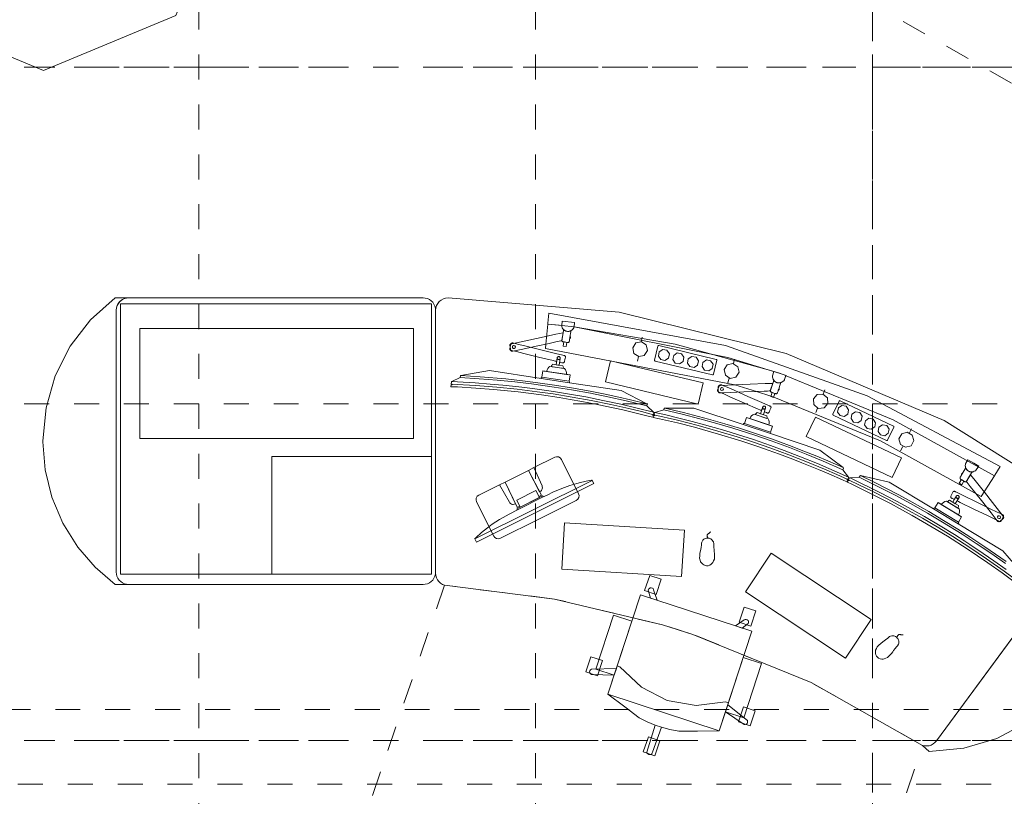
# Model space of a CAD drawing. Header units: metres. Extents: x -45.2 to 14.3, y -31.8 to 10.2.
# Tile 15 of 141: x -37.2 to -33.2, y -16.4 to -13.3. Entities that reach past the tile are written whole.
import ezdxf

# ---------------------------------------------------------------- set-up
doc = ezdxf.new("R2010")
doc.units = ezdxf.units.M
doc.header["$LTSCALE"] = 0.05
for name, pattern in [('Achsen 01', [5.291531, 3.175, -1.058062, 0.352704, -0.705764]), ('gestrichelt - 01', [2, 1, -1]), ('ISO-07 Punktiert', [0.889, 0.127, -0.762]), ('Raster 01', [2, 1, -1]), ('VW-01 Strichlinie kurz', [2, 1, -1])]:
    doc.linetypes.add(name, pattern=pattern)
doc.layers.add('013_Beton und Stahlbetonarbeiten-000 Unterzüge', color=7, linetype='ISO-07 Punktiert', lineweight=13)
for name, color, linetype, lineweight, true_color in [('ACTES-Einrichtung Aufsicht.', 7, 'Continuous', 9, 0xa6a6a6), ('AV1-Achsen', 1, 'Achsen 01', 18, 0xff0000), ('AV1-Bewegungsfläche', 7, 'gestrichelt - 01', 9, 0xd9d9d9), ('AV1-Raster', 7, 'Raster 01', 9, 0xa6a6a6)]:
    doc.layers.add(name, color=color, linetype=linetype, lineweight=lineweight, true_color=true_color)

msp = doc.modelspace()

# ---------------------------------------------------------------- linework, layer by layer
at = {"layer": '013_Beton und Stahlbetonarbeiten-000 Unterzüge', "linetype": 'VW-01 Strichlinie kurz'}
msp.add_lwpolyline([(-39.025, -16.375), (-39.025, -16.075), (-23.075, -16.075), (-23.075, -16.375)], close=True, dxfattribs=at)
at = {"layer": 'ACTES-Einrichtung Aufsicht.'}
for p, q in [((-34.6771, -14.601), (-34.6737, -14.5831)), ((-35.0606, -14.6278), (-35.0604, -14.6258)), ((-34.6883, -14.6604), (-34.6919, -14.6794)), ((-34.3076, -14.6888), (-34.3026, -14.6713)), ((-35.066, -14.7184), (-34.9671, -14.7334)), ((-34.9646, -14.7652), (-35.0783, -14.7479)), ((-34.3244, -14.7469), (-34.3297, -14.7655)), ((-33.9481, -14.811), (-33.9414, -14.7941)), ((-33.9702, -14.8672), (-33.9773, -14.8853)), ((-34.2507, -14.906), (-34.1559, -14.9376)), ((-34.1588, -14.9693), (-34.2679, -14.9329)), ((-33.6016, -14.9665), (-33.5934, -14.9503)), ((-33.6289, -15.0204), (-33.6377, -15.0377)), ((-35.0698, -15.2233), (-35.1729, -15.2748)), ((-35.0666, -15.2217), (-35.0693, -15.223)), ((-33.3973, -15.3003), (-33.4828, -15.2486)), ((-33.5051, -15.2713), (-33.4067, -15.3308)), ((-33.4938, -16.2011), (-32.869, -15.3525))]:
    msp.add_line(p, q, dxfattribs=at)
for points in [[(-36.3219, -12.7633), (-36.5415, -13.2936), (-37.0719, -13.5133), (-37.6022, -13.2936), (-37.8219, -12.7633), (-37.6022, -12.233), (-37.0719, -12.0133), (-36.5415, -12.233)], [(-36.7309, -15.5742), (-36.7857, -15.5742), (-36.7857, -15.5742), (-36.8658, -15.5051), (-36.9348, -15.425), (-36.9348, -15.425), (-36.9947, -15.3289), (-37.0387, -15.2246), (-37.0657, -15.1146), (-37.075, -15.0017), (-37.075, -14.9977), (-37.075, -14.9977), (-37.0623, -14.8654), (-37.0253, -14.7378), (-36.9653, -14.6191), (-36.8844, -14.5137), (-36.7854, -14.425), (-36.7309, -14.425), (-36.7309, -14.425), (-36.7407, -14.426), (-36.7501, -14.4288), (-36.7587, -14.4334), (-36.7663, -14.4396), (-36.7725, -14.4472), (-36.7771, -14.4559), (-36.78, -14.4652), (-36.7809, -14.475), (-36.7809, -15.5242), (-36.7809, -15.5242), (-36.7802, -15.5328), (-36.7779, -15.5413), (-36.7742, -15.5492), (-36.7693, -15.5563), (-36.7631, -15.5625), (-36.7559, -15.5675), (-36.748, -15.5711), (-36.7396, -15.5734)], [(-35.5009, -14.475), (-35.5017, -14.4663), (-35.504, -14.4579), (-35.5076, -14.45), (-35.5126, -14.4429), (-35.5188, -14.4367), (-35.5259, -14.4317), (-35.5338, -14.428), (-35.5423, -14.4258), (-35.5509, -14.425), (-36.7309, -14.425), (-36.7309, -14.425), (-36.7396, -14.4258), (-36.748, -14.428), (-36.7559, -14.4317), (-36.7631, -14.4367), (-36.7693, -14.4429), (-36.7742, -14.45), (-36.7779, -14.4579), (-36.7802, -14.4663), (-36.7809, -14.475), (-36.7809, -15.5242), (-36.7809, -15.5242), (-36.7802, -15.5328), (-36.7779, -15.5413), (-36.7742, -15.5492), (-36.7693, -15.5563), (-36.7631, -15.5625), (-36.7559, -15.5675), (-36.748, -15.5711), (-36.7396, -15.5734), (-36.7309, -15.5742), (-35.5509, -15.5742), (-35.5509, -15.5742), (-35.5423, -15.5734), (-35.5338, -15.5711), (-35.5259, -15.5675), (-35.5188, -15.5625), (-35.5126, -15.5563), (-35.5076, -15.5492), (-35.504, -15.5413), (-35.5017, -15.5328), (-35.5009, -15.5242)], [(-36.7639, -14.449), (-35.5179, -14.449), (-35.5179, -15.5323), (-36.7639, -15.5323)], [(-34.9958, -14.5357), (-35.0054, -14.5347), (-35.0054, -14.5347), (-35.0516, -14.5302), (-35.0507, -14.5266), (-35.047, -14.4867), (-35.047, -14.4867), (-34.3397, -14.6154), (-34.3397, -14.6154), (-33.7713, -14.8176), (-33.2388, -15.1013), (-33.2603, -15.1354), (-33.2617, -15.1385), (-33.2617, -15.1385), (-33.6672, -14.9138), (-34.0958, -14.737), (-34.0962, -14.7364), (-34.1206, -14.7284), (-34.1206, -14.7284), (-34.3296, -14.6636), (-34.3296, -14.6636), (-34.9459, -14.5413), (-34.9459, -14.5413), (-34.9958, -14.5356)], [(-34.9939, -14.5188), (-34.944, -14.5244), (-34.9459, -14.5413), (-34.9958, -14.5357)], [(-36.6864, -14.5482), (-35.5897, -14.5482), (-35.5897, -14.9892), (-36.6864, -14.9892)], [(-34.0962, -14.7364), (-34.0958, -14.737), (-34.0958, -14.737), (-33.6672, -14.9138), (-33.2617, -15.1385), (-33.314, -15.2214), (-33.314, -15.2214), (-33.7184, -14.998), (-34.1461, -14.8233), (-34.1571, -14.8195), (-34.2144, -14.8004), (-34.3012, -14.7738), (-34.3012, -14.7738), (-35.0606, -14.6278), (-35.059, -14.6104), (-35.059, -14.6104), (-35.0514, -14.5302), (-34.9958, -14.5357), (-34.946, -14.5414), (-34.946, -14.5414), (-34.9459, -14.5413), (-34.9459, -14.5413), (-34.5408, -14.6105), (-34.1447, -14.7203), (-34.1206, -14.7284)], [(-34.9958, -14.5357), (-34.995, -14.5403), (-34.9934, -14.5448), (-34.9911, -14.5488), (-34.988, -14.5524), (-34.9843, -14.5553), (-34.9801, -14.5575), (-34.9756, -14.5589), (-34.9709, -14.5594), (-34.9662, -14.5591), (-34.9616, -14.5579), (-34.9573, -14.5559), (-34.9535, -14.5531), (-34.9503, -14.5497), (-34.9477, -14.5457), (-34.9459, -14.5413), (-34.9459, -14.5413)], [(-34.9891, -14.5569), (-34.9885, -14.553), (-34.9883, -14.5521), (-34.9883, -14.5521), (-34.9882, -14.5522), (-34.988, -14.5523), (-34.9877, -14.5527), (-34.9861, -14.554), (-34.9845, -14.5552), (-34.9827, -14.5563), (-34.9808, -14.5572), (-34.9788, -14.558), (-34.9768, -14.5586), (-34.9747, -14.5591), (-34.9725, -14.5594), (-34.9704, -14.5595), (-34.9682, -14.5594), (-34.9661, -14.5591), (-34.9641, -14.5587), (-34.9621, -14.5581), (-34.9602, -14.5573), (-34.9593, -14.5569), (-34.9589, -14.5567), (-34.9588, -14.5567), (-34.9587, -14.5567), (-34.9587, -14.5569), (-34.9593, -14.5608), (-34.9605, -14.5685), (-34.9628, -14.584), (-34.964, -14.5917), (-34.9646, -14.5956), (-34.9649, -14.5976), (-34.965, -14.5985), (-34.9651, -14.599), (-34.9652, -14.5996), (-34.9656, -14.6005), (-34.966, -14.6014), (-34.9666, -14.6021), (-34.9669, -14.6024), (-34.9672, -14.6026), (-34.9675, -14.6029), (-34.9683, -14.6034), (-34.969, -14.6037), (-34.9697, -14.6039), (-34.9713, -14.6041), (-34.9728, -14.6039), (-34.9789, -14.603), (-34.985, -14.602), (-34.9881, -14.6016), (-34.9896, -14.6013), (-34.9911, -14.6009), (-34.9924, -14.6002), (-34.993, -14.5997), (-34.9934, -14.5993), (-34.9939, -14.5986), (-34.9942, -14.5981), (-34.9945, -14.5973), (-34.9948, -14.5963), (-34.9948, -14.5953), (-34.9948, -14.5949), (-34.9948, -14.5946), (-34.9947, -14.5937), (-34.9944, -14.5917), (-34.9938, -14.5879)], [(-34.9948, -14.5947), (-34.9948, -14.5962), (-34.9948, -14.5966), (-34.9952, -14.5967), (-34.996, -14.5969), (-34.9993, -14.5976), (-35.006, -14.599), (-35.0192, -14.6018), (-35.0457, -14.6075), (-35.0986, -14.6189), (-35.1516, -14.6302), (-35.1781, -14.6359), (-35.1913, -14.6387), (-35.1931, -14.6391), (-35.1948, -14.639), (-35.1964, -14.6385), (-35.1976, -14.6376), (-35.1992, -14.6355), (-35.2004, -14.6303), (-35.2026, -14.6199), (-35.2032, -14.6173), (-35.2034, -14.6146), (-35.203, -14.6134), (-35.2026, -14.6125), (-35.2019, -14.6115), (-35.2007, -14.6105), (-35.1992, -14.6098), (-35.1955, -14.6089), (-35.0782, -14.5838), (-35.0195, -14.5712), (-34.9903, -14.5651)], [(-34.961, -14.5832), (-34.9615, -14.5807), (-34.9618, -14.5794), (-34.9619, -14.5788), (-34.9619, -14.5785), (-34.962, -14.5783), (-34.962, -14.5785), (-34.9628, -14.5836), (-34.9636, -14.5887), (-34.9637, -14.5893), (-34.9637, -14.5895), (-34.9637, -14.5896), (-34.9637, -14.5896), (-34.9637, -14.5896), (-34.9636, -14.5896), (-34.9634, -14.5894), (-34.9629, -14.589), (-34.9625, -14.5886), (-34.9623, -14.5883), (-34.9621, -14.5882), (-34.962, -14.588), (-34.9617, -14.5876), (-34.9615, -14.5873), (-34.9614, -14.587), (-34.9612, -14.5866), (-34.9611, -14.5862), (-34.961, -14.5857), (-34.9609, -14.5852), (-34.9608, -14.5847), (-34.9608, -14.5842), (-34.9609, -14.5837)], [(-35.2021, -14.6223), (-35.1992, -14.6107), (-35.1981, -14.608), (-35.1971, -14.6071), (-35.1964, -14.6066), (-35.1945, -14.6059), (-35.1926, -14.6058), (-35.1915, -14.606), (-35.1897, -14.6065), (-35.1824, -14.6083), (-35.1677, -14.6119), (-35.1383, -14.6191), (-35.0795, -14.6335), (-35.0208, -14.6479), (-34.9914, -14.6551), (-34.9877, -14.656), (-34.9859, -14.6565), (-34.985, -14.6567), (-34.9835, -14.6573), (-34.9821, -14.6585), (-34.9814, -14.6594), (-34.981, -14.6602), (-34.9806, -14.6615), (-34.9808, -14.6645), (-34.9815, -14.6674), (-34.9829, -14.6732), (-34.9844, -14.679), (-34.9851, -14.6819), (-34.9867, -14.6844), (-34.9882, -14.6854), (-34.989, -14.6857), (-34.9909, -14.686), (-34.9923, -14.6858), (-34.9932, -14.6856), (-34.995, -14.6851), (-34.9987, -14.6842), (-35.0024, -14.6833), (-35.0039, -14.6827), (-35.0037, -14.6808), (-35.0016, -14.6658), (-35.0022, -14.6639), (-35.0034, -14.6623), (-35.005, -14.6612), (-35.0069, -14.6606), (-35.0089, -14.6608), (-35.0107, -14.6615), (-35.0122, -14.6628), (-35.0132, -14.6645), (-35.0156, -14.6794), (-35.0157, -14.6799), (-35.016, -14.68), (-35.0169, -14.6798), (-35.0188, -14.6793), (-35.0224, -14.6784), (-35.0298, -14.6766), (-35.0885, -14.6622), (-35.1473, -14.6478), (-35.1767, -14.6406), (-35.1913, -14.637), (-35.1987, -14.6352), (-35.2005, -14.6345), (-35.2021, -14.6332), (-35.203, -14.632), (-35.2034, -14.6308), (-35.2036, -14.629)], [(-35.1814, -14.6213), (-35.1822, -14.6258), (-35.186, -14.6284), (-35.1905, -14.6275), (-35.1931, -14.6237), (-35.1923, -14.6192), (-35.1885, -14.6166), (-35.184, -14.6175)], [(-34.9866, -14.6018), (-34.9751, -14.6035), (-34.9776, -14.6203), (-34.9892, -14.6186)], [(-34.6518, -14.6365), (-34.6645, -14.6559), (-34.6871, -14.6606), (-34.7065, -14.6479), (-34.7112, -14.6253), (-34.6985, -14.6059), (-34.6758, -14.6012), (-34.6565, -14.6139)], [(-34.6214, -14.6783), (-34.3909, -14.7335), (-34.3909, -14.7335), (-34.3904, -14.7336), (-34.3899, -14.7336), (-34.3894, -14.7334), (-34.3889, -14.7333), (-34.3885, -14.733), (-34.3881, -14.7326), (-34.3877, -14.7322), (-34.3875, -14.7318), (-34.3873, -14.7313), (-34.3739, -14.6753), (-34.3739, -14.6753), (-34.3738, -14.6747), (-34.3739, -14.6741), (-34.374, -14.6735), (-34.3743, -14.673), (-34.3746, -14.6725), (-34.3751, -14.6721), (-34.3756, -14.6718), (-34.3761, -14.6716), (-34.6066, -14.6164), (-34.6066, -14.6164), (-34.6071, -14.6163), (-34.6076, -14.6164), (-34.6082, -14.6165), (-34.6086, -14.6166), (-34.6091, -14.6169), (-34.6095, -14.6173), (-34.6098, -14.6177), (-34.6101, -14.6181), (-34.6102, -14.6186), (-34.6236, -14.6746), (-34.6236, -14.6746), (-34.6237, -14.6752), (-34.6237, -14.6757), (-34.6236, -14.6762), (-34.6234, -14.6767), (-34.6231, -14.6771), (-34.6228, -14.6775), (-34.6224, -14.6779), (-34.6219, -14.6781)], [(-34.5643, -14.6494), (-34.5675, -14.6663), (-34.5817, -14.676), (-34.5986, -14.6728), (-34.6083, -14.6586), (-34.6051, -14.6417), (-34.5909, -14.632), (-34.574, -14.6352)], [(-35.0016, -14.6675), (-35.0019, -14.6686), (-35.0024, -14.6697), (-35.0031, -14.6707), (-35.004, -14.6714), (-35.005, -14.672), (-35.0061, -14.6724), (-35.0073, -14.6726), (-35.0085, -14.6725), (-35.0096, -14.6723), (-35.0107, -14.6717), (-35.0116, -14.671), (-35.0124, -14.6702), (-35.013, -14.6692), (-35.0134, -14.668), (-35.0136, -14.6669), (-35.0135, -14.6657), (-35.0177, -14.6934), (-35.0058, -14.6952), (-35.0016, -14.6675)], [(-35.0134, -14.6678), (-35.0136, -14.6667), (-35.0135, -14.6656), (-35.0132, -14.6646), (-35.0127, -14.6636), (-35.0121, -14.6627), (-35.0113, -14.6619), (-35.0104, -14.6613), (-35.0093, -14.6609), (-35.0083, -14.6606), (-35.0072, -14.6606), (-35.0061, -14.6608), (-35.005, -14.6612), (-35.0041, -14.6617), (-35.0032, -14.6625), (-35.0025, -14.6633), (-35.002, -14.6643), (-35.0017, -14.6654), (-35.0017, -14.6654), (-35.0016, -14.6665), (-35.0017, -14.6676), (-35.0019, -14.6687), (-35.0024, -14.6697), (-35.0031, -14.6706), (-35.0039, -14.6713), (-35.0048, -14.6719), (-35.0058, -14.6723), (-35.0069, -14.6726), (-35.008, -14.6726), (-35.0091, -14.6724), (-35.0101, -14.672), (-35.0111, -14.6715), (-35.0119, -14.6707), (-35.0126, -14.6699), (-35.0131, -14.6689)], [(-34.8207, -14.7617), (-34.8004, -14.6771), (-34.429, -14.7661), (-34.4492, -14.8507)], [(-34.5059, -14.6634), (-34.5091, -14.6803), (-34.5233, -14.69), (-34.5403, -14.6868), (-34.55, -14.6726), (-34.5468, -14.6556), (-34.5326, -14.6459), (-34.5156, -14.6491)], [(-34.4476, -14.6773), (-34.4508, -14.6943), (-34.465, -14.704), (-34.4819, -14.7008), (-34.4916, -14.6866), (-34.4884, -14.6696), (-34.4742, -14.6599), (-34.4573, -14.6631)], [(-34.3892, -14.6913), (-34.3924, -14.7082), (-34.4066, -14.7179), (-34.4236, -14.7148), (-34.4333, -14.7005), (-34.4301, -14.6836), (-34.4159, -14.6739), (-34.3989, -14.6771)], [(-35.2849, -14.7166), (-35.4001, -14.7366), (-35.4016, -14.7376), (-35.4026, -14.7445), (-35.4355, -14.7608), (-35.4369, -14.7618), (-35.4381, -14.7705), (-35.4348, -14.7706), (-35.4353, -14.7739), (-35.4387, -14.7737), (-35.4397, -14.7801), (-35.4387, -14.7812), (-35.4131, -14.7824), (-35.3396, -14.7868), (-35.2694, -14.7923), (-35.1697, -14.8023), (-35.0772, -14.8141), (-35.0059, -14.8249), (-34.9621, -14.8319), (-34.9152, -14.8404), (-34.8589, -14.851), (-34.8211, -14.8587), (-34.7506, -14.8742), (-34.7074, -14.8844), (-34.6491, -14.899), (-34.6304, -14.9039), (-34.629, -14.9031), (-34.628, -14.8967), (-34.6314, -14.8959), (-34.6309, -14.8926), (-34.6275, -14.8935), (-34.6262, -14.8848), (-34.6272, -14.8834), (-34.6539, -14.8581), (-34.6528, -14.8512), (-34.6539, -14.8498), (-34.758, -14.7965), (-34.9646, -14.7652), (-35.0783, -14.7479)], [(-34.9659, -14.7589), (-34.9622, -14.7342), (-35.071, -14.7177), (-35.0747, -14.7424)], [(-35.0561, -14.7199), (-35.0545, -14.7139), (-35.0516, -14.7083), (-35.0476, -14.7035), (-35.0427, -14.6997), (-34.9839, -14.7086), (-34.9803, -14.7138), (-34.9779, -14.7195), (-34.9768, -14.7257), (-34.977, -14.7319)], [(-35.0377, -14.7005), (-35.0368, -14.6981), (-35.0356, -14.6958), (-35.0342, -14.6936), (-35.0323, -14.6912), (-35.0118, -14.6943), (-34.9913, -14.6974), (-34.9901, -14.7003), (-34.9895, -14.7028), (-34.989, -14.7053), (-34.9889, -14.7079)], [(-34.2851, -14.7236), (-34.2977, -14.743), (-34.3203, -14.7479), (-34.3397, -14.7353), (-34.3445, -14.7127), (-34.332, -14.6933), (-34.3094, -14.6885), (-34.29, -14.701)], [(-35.4001, -14.7366), (-35.4016, -14.7376), (-35.4026, -14.7445), (-35.3264, -14.7491), (-35.2543, -14.7549), (-35.1841, -14.7619), (-35.117, -14.7698), (-35.0254, -14.7826), (-34.9564, -14.7937), (-34.8798, -14.8076), (-34.8104, -14.8216), (-34.7379, -14.8376), (-34.6539, -14.8581), (-34.6528, -14.8512), (-34.6539, -14.8498), (-34.7195, -14.8337), (-34.7665, -14.8231), (-34.8211, -14.8113), (-34.8815, -14.7991), (-34.957, -14.7855), (-35.0245, -14.7746), (-35.0908, -14.7652), (-35.1522, -14.7574), (-35.2197, -14.7502), (-35.3222, -14.7414)], [(-34.9646, -14.7652), (-34.964, -14.7612), (-34.9659, -14.7589), (-35.0747, -14.7424), (-35.0777, -14.744), (-35.0783, -14.7479), (-34.9646, -14.7652)], [(-34.1474, -14.7599), (-34.1461, -14.7562), (-34.1458, -14.7553), (-34.1452, -14.756), (-34.144, -14.7576), (-34.1425, -14.759), (-34.141, -14.7604), (-34.1393, -14.7616), (-34.1375, -14.7628), (-34.1355, -14.7637), (-34.1335, -14.7645), (-34.1315, -14.7652), (-34.1294, -14.7656), (-34.1272, -14.7659), (-34.1251, -14.766), (-34.123, -14.7659), (-34.121, -14.7657), (-34.119, -14.7653), (-34.118, -14.765), (-34.1176, -14.7649), (-34.1174, -14.7649), (-34.1174, -14.7649), (-34.1175, -14.7651), (-34.1187, -14.7688), (-34.1212, -14.7763), (-34.1261, -14.7911), (-34.1286, -14.7985), (-34.1299, -14.8023), (-34.1305, -14.8041), (-34.1308, -14.805), (-34.1309, -14.8055), (-34.1312, -14.806), (-34.1316, -14.8069), (-34.1322, -14.8077), (-34.1329, -14.8083), (-34.1333, -14.8086), (-34.1336, -14.8087), (-34.1339, -14.8089), (-34.1349, -14.8093), (-34.1355, -14.8095), (-34.1363, -14.8096), (-34.1379, -14.8095), (-34.1393, -14.809), (-34.1452, -14.807), (-34.151, -14.8051), (-34.154, -14.8041), (-34.1554, -14.8036), (-34.1568, -14.803), (-34.1581, -14.802), (-34.1585, -14.8015), (-34.1588, -14.801), (-34.1592, -14.8002), (-34.1594, -14.7997), (-34.1596, -14.7988), (-34.1597, -14.7978), (-34.1596, -14.7968), (-34.1595, -14.7964), (-34.1594, -14.7961), (-34.1591, -14.7952), (-34.1585, -14.7934), (-34.1573, -14.7896)], [(-34.0976, -14.736), (-34.1022, -14.752), (-34.1022, -14.752), (-34.1047, -14.756), (-34.1079, -14.7594), (-34.1117, -14.7623), (-34.1159, -14.7643), (-34.1204, -14.7656), (-34.1251, -14.766), (-34.1298, -14.7655), (-34.1344, -14.7642), (-34.1386, -14.7621), (-34.1423, -14.7592), (-34.1455, -14.7557), (-34.1479, -14.7517), (-34.1496, -14.7473), (-34.1504, -14.7426), (-34.1504, -14.7379), (-34.1504, -14.7379), (-34.1451, -14.7202), (-34.123, -14.7276)], [(-34.3684, -14.788), (-34.3636, -14.7771), (-34.362, -14.7746), (-34.3609, -14.7739), (-34.3601, -14.7735), (-34.3581, -14.7731), (-34.3562, -14.7734), (-34.3552, -14.7738), (-34.3535, -14.7745), (-34.3466, -14.7776), (-34.3327, -14.7836), (-34.305, -14.7957), (-34.2496, -14.82), (-34.1941, -14.8442), (-34.1664, -14.8563), (-34.1629, -14.8578), (-34.1612, -14.8586), (-34.1603, -14.859), (-34.159, -14.8598), (-34.1578, -14.8612), (-34.1573, -14.8622), (-34.157, -14.8631), (-34.1568, -14.8645), (-34.1576, -14.8674), (-34.1588, -14.8701), (-34.1612, -14.8756), (-34.1635, -14.881), (-34.1648, -14.8838), (-34.1667, -14.8859), (-34.1684, -14.8867), (-34.1693, -14.8869), (-34.1712, -14.8868), (-34.1725, -14.8864), (-34.1734, -14.886), (-34.1751, -14.8853), (-34.1786, -14.8838), (-34.182, -14.8822), (-34.1829, -14.8819), (-34.1833, -14.8817), (-34.1835, -14.8814), (-34.1829, -14.8796), (-34.1783, -14.8651), (-34.1786, -14.8631), (-34.1795, -14.8613), (-34.1808, -14.86), (-34.1826, -14.8591), (-34.1846, -14.8589), (-34.1865, -14.8593), (-34.1882, -14.8603), (-34.1895, -14.8618), (-34.1944, -14.8762), (-34.1946, -14.8766), (-34.1949, -14.8766), (-34.1958, -14.8762), (-34.1975, -14.8755), (-34.201, -14.874), (-34.2079, -14.8709), (-34.2633, -14.8467), (-34.3188, -14.8225), (-34.3465, -14.8103), (-34.3603, -14.8043), (-34.3672, -14.8013), (-34.3689, -14.8003), (-34.3703, -14.7988), (-34.3709, -14.7974), (-34.3712, -14.7961), (-34.3711, -14.7944)], [(-34.1595, -14.7962), (-34.1597, -14.7977), (-34.1598, -14.7981), (-34.1602, -14.7981), (-34.161, -14.7981), (-34.1644, -14.7983), (-34.1712, -14.7985), (-34.1847, -14.7991), (-34.2118, -14.8001), (-34.2659, -14.8023), (-34.32, -14.8044), (-34.3471, -14.8055), (-34.3606, -14.8061), (-34.3624, -14.8061), (-34.3641, -14.8057), (-34.3655, -14.8049), (-34.3666, -14.8038), (-34.3678, -14.8015), (-34.3681, -14.7962), (-34.3685, -14.7856), (-34.3686, -14.7829), (-34.3684, -14.7802), (-34.3673, -14.7783), (-34.3664, -14.7774), (-34.365, -14.7766), (-34.3634, -14.7762), (-34.3596, -14.776), (-34.2397, -14.7712), (-34.1798, -14.7688), (-34.15, -14.7678)], [(-34.3478, -14.7906), (-34.3494, -14.7949), (-34.3536, -14.7968), (-34.3579, -14.7952), (-34.3598, -14.791), (-34.3582, -14.7867), (-34.354, -14.7848), (-34.3497, -14.7864)], [(-34.1241, -14.7906), (-34.1242, -14.7881), (-34.1243, -14.7868), (-34.1243, -14.7861), (-34.1243, -14.7858), (-34.1243, -14.7857), (-34.1244, -14.7858), (-34.126, -14.7907), (-34.1276, -14.7956), (-34.1278, -14.7962), (-34.1279, -14.7964), (-34.1279, -14.7964), (-34.1279, -14.7965), (-34.1279, -14.7965), (-34.1279, -14.7964), (-34.1276, -14.7963), (-34.127, -14.796), (-34.1265, -14.7957), (-34.1263, -14.7955), (-34.1262, -14.7954), (-34.126, -14.7952), (-34.1256, -14.7948), (-34.1254, -14.7946), (-34.1252, -14.7943), (-34.125, -14.794), (-34.1248, -14.7936), (-34.1246, -14.7931), (-34.1244, -14.7926), (-34.1243, -14.7922), (-34.1242, -14.7917), (-34.1241, -14.7912)], [(-34.1526, -14.8046), (-34.1415, -14.8083), (-34.1469, -14.8244), (-34.158, -14.8207)], [(-33.9293, -14.849), (-33.9444, -14.8665), (-33.9674, -14.8683), (-33.9849, -14.8532), (-33.9867, -14.8301), (-33.9716, -14.8126), (-33.9486, -14.8109), (-33.931, -14.8259)], [(-34.466, -14.8668), (-34.583, -14.8668), (-34.5846, -14.8675), (-34.5868, -14.8742), (-34.622, -14.8846), (-34.6236, -14.8854), (-34.6263, -14.8938), (-34.623, -14.8945), (-34.6241, -14.8976), (-34.6274, -14.8968), (-34.6295, -14.903), (-34.6287, -14.9042), (-34.6036, -14.9098), (-34.532, -14.9267), (-34.4637, -14.944), (-34.3672, -14.971), (-34.2781, -14.9983), (-34.2097, -15.0212), (-34.1677, -15.0355), (-34.1229, -15.0519), (-34.0692, -15.0719), (-34.0333, -15.086), (-33.9665, -15.1133), (-33.9257, -15.1307), (-33.8707, -15.155), (-33.8531, -15.163), (-33.8517, -15.1625), (-33.8496, -15.1564), (-33.8527, -15.155), (-33.8517, -15.1519), (-33.8486, -15.1533), (-33.8458, -15.145), (-33.8465, -15.1434), (-33.8685, -15.1139), (-33.8663, -15.1073), (-33.8671, -15.1057), (-33.9606, -15.0355), (-34.1588, -14.9693), (-34.2679, -14.9329)], [(-34.583, -14.8668), (-34.5846, -14.8676), (-34.5868, -14.8742), (-34.5126, -14.8918), (-34.4425, -14.9098), (-34.3745, -14.9286), (-34.3098, -14.9479), (-34.2217, -14.9761), (-34.1556, -14.9988), (-34.0825, -15.0256), (-34.0165, -15.0512), (-33.9478, -15.0794), (-33.8685, -15.1139), (-33.8663, -15.1073), (-33.8671, -15.1057), (-33.9289, -15.0787), (-33.9735, -15.0602), (-34.0253, -15.0393), (-34.0827, -15.0169), (-34.1547, -14.9906), (-34.2195, -14.9684), (-34.2831, -14.9478), (-34.3423, -14.9297), (-34.4076, -14.9111), (-34.5071, -14.8848)], [(-34.1786, -14.8668), (-34.1791, -14.8678), (-34.1798, -14.8688), (-34.1806, -14.8696), (-34.1816, -14.8702), (-34.1827, -14.8707), (-34.1839, -14.8709), (-34.1851, -14.8708), (-34.1862, -14.8706), (-34.1873, -14.8701), (-34.1882, -14.8694), (-34.1891, -14.8685), (-34.1897, -14.8676), (-34.1901, -14.8665), (-34.1903, -14.8653), (-34.1903, -14.8641), (-34.19, -14.863), (-34.1989, -14.8895), (-34.1875, -14.8933), (-34.1786, -14.8668)], [(-34.1903, -14.8651), (-34.1902, -14.864), (-34.19, -14.8629), (-34.1895, -14.8619), (-34.1889, -14.861), (-34.1881, -14.8602), (-34.1872, -14.8596), (-34.1862, -14.8592), (-34.1851, -14.8589), (-34.184, -14.8589), (-34.1829, -14.859), (-34.1818, -14.8594), (-34.1809, -14.86), (-34.18, -14.8607), (-34.1793, -14.8615), (-34.1788, -14.8625), (-34.1785, -14.8636), (-34.1783, -14.8647), (-34.1783, -14.8647), (-34.1784, -14.8658), (-34.1786, -14.8668), (-34.1791, -14.8679), (-34.1797, -14.8688), (-34.1805, -14.8695), (-34.1815, -14.8701), (-34.1825, -14.8706), (-34.1835, -14.8708), (-34.1847, -14.8709), (-34.1858, -14.8707), (-34.1868, -14.8703), (-34.1878, -14.8698), (-34.1886, -14.8691), (-34.1893, -14.8682), (-34.1898, -14.8672), (-34.1902, -14.8662)], [(-33.9074, -14.8948), (-33.6935, -14.9968), (-33.6935, -14.9968), (-33.693, -14.9969), (-33.6925, -14.997), (-33.692, -14.997), (-33.6914, -14.997), (-33.6909, -14.9968), (-33.6905, -14.9965), (-33.6901, -14.9962), (-33.6897, -14.9958), (-33.6895, -14.9953), (-33.6647, -14.9433), (-33.6647, -14.9433), (-33.6645, -14.9428), (-33.6644, -14.9422), (-33.6644, -14.9416), (-33.6646, -14.941), (-33.6648, -14.9405), (-33.6652, -14.94), (-33.6656, -14.9396), (-33.6661, -14.9393), (-33.8801, -14.8374), (-33.8801, -14.8374), (-33.8806, -14.8372), (-33.8811, -14.8371), (-33.8816, -14.8371), (-33.8821, -14.8372), (-33.8826, -14.8374), (-33.8831, -14.8376), (-33.8835, -14.838), (-33.8838, -14.8384), (-33.8841, -14.8388), (-33.9089, -14.8908), (-33.9089, -14.8908), (-33.909, -14.8913), (-33.9091, -14.8918), (-33.9091, -14.8923), (-33.909, -14.8929), (-33.9089, -14.8934), (-33.9086, -14.8938), (-33.9083, -14.8942), (-33.9079, -14.8946)], [(-33.846, -14.8738), (-33.8492, -14.8907), (-33.8634, -14.9004), (-33.8803, -14.8972), (-33.8901, -14.883), (-33.8869, -14.8661), (-33.8726, -14.8563), (-33.8557, -14.8595)], [(-34.159, -14.9629), (-34.1511, -14.9392), (-34.2555, -14.9044), (-34.2634, -14.9281)], [(-34.2412, -14.9091), (-34.2386, -14.9034), (-34.2348, -14.8985), (-34.2301, -14.8944), (-34.2245, -14.8915), (-34.1681, -14.9103), (-34.1655, -14.916), (-34.1641, -14.9221), (-34.164, -14.9283), (-34.1654, -14.9344)], [(-34.2197, -14.8931), (-34.2184, -14.8909), (-34.2169, -14.8888), (-34.2152, -14.8869), (-34.2128, -14.8849), (-34.1932, -14.8914), (-34.1735, -14.898), (-34.1729, -14.9011), (-34.1726, -14.9036), (-34.1726, -14.9062), (-34.1729, -14.9087)], [(-34.016, -14.9812), (-33.9785, -14.9027), (-33.6337, -15.067), (-33.6711, -15.1455)], [(-33.7918, -14.8996), (-33.795, -14.9165), (-33.8093, -14.9262), (-33.8262, -14.923), (-33.8359, -14.9088), (-33.8327, -14.8919), (-33.8185, -14.8822), (-33.8015, -14.8853)], [(-33.7377, -14.9254), (-33.7409, -14.9423), (-33.7551, -14.952), (-33.772, -14.9488), (-33.7817, -14.9346), (-33.7785, -14.9177), (-33.7643, -14.908), (-33.7474, -14.9112)], [(-34.1588, -14.9693), (-34.1575, -14.9655), (-34.159, -14.9629), (-34.2634, -14.9281), (-34.2666, -14.9291), (-34.2679, -14.9329), (-34.1588, -14.9693)], [(-33.6835, -14.9512), (-33.6867, -14.9681), (-33.7009, -14.9778), (-33.7178, -14.9746), (-33.7276, -14.9604), (-33.7244, -14.9435), (-33.7101, -14.9338), (-33.6932, -14.937)], [(-33.5842, -14.9975), (-33.5954, -15.0177), (-33.6177, -15.024), (-33.6378, -15.0127), (-33.6442, -14.9905), (-33.6329, -14.9703), (-33.6107, -14.964), (-33.5905, -14.9753)], [(-36.1569, -15.0612), (-35.5179, -15.0612), (-35.5179, -15.5323), (-36.1569, -15.5323)], [(-35.245, -15.1744), (-35.3279, -15.2159), (-35.334, -15.2206), (-35.3379, -15.2274), (-35.3389, -15.2351), (-35.3369, -15.2426), (-35.2683, -15.38), (-35.2635, -15.3862), (-35.2568, -15.39), (-35.249, -15.3909), (-35.2416, -15.3888), (-35.0895, -15.3129), (-34.9374, -15.237), (-34.9312, -15.2322), (-34.9273, -15.2254), (-34.9263, -15.2177), (-34.9284, -15.2101), (-34.9969, -15.0729), (-35.0017, -15.0667), (-35.0085, -15.0628), (-35.0162, -15.0619), (-35.0237, -15.0639), (-35.1067, -15.1053), (-35.1285, -15.1165), (-35.2229, -15.1637)], [(-35.0842, -15.2025), (-35.083, -15.2019), (-35.0798, -15.1999), (-35.0771, -15.1971), (-35.075, -15.1939), (-35.0737, -15.1903), (-35.0732, -15.1865), (-35.0735, -15.1827), (-35.0746, -15.179), (-35.1067, -15.1053), (-35.1285, -15.1165)], [(-33.353, -15.1269), (-33.351, -15.1236), (-33.3505, -15.1228), (-33.3514, -15.1228), (-33.3534, -15.1228), (-33.3555, -15.1227), (-33.3575, -15.1224), (-33.3596, -15.1219), (-33.3616, -15.1212), (-33.3636, -15.1204), (-33.3655, -15.1194), (-33.3673, -15.1182), (-33.3691, -15.1169), (-33.3706, -15.1155), (-33.3721, -15.1139), (-33.3734, -15.1123), (-33.3745, -15.1106), (-33.3755, -15.1088), (-33.3759, -15.1079), (-33.3761, -15.1075), (-33.3762, -15.1074), (-33.3762, -15.1073), (-33.3764, -15.1075), (-33.3784, -15.1109), (-33.3824, -15.1176), (-33.3905, -15.131), (-33.3946, -15.1377), (-33.3966, -15.141), (-33.3976, -15.1427), (-33.3981, -15.1436), (-33.3984, -15.144), (-33.3987, -15.1445), (-33.399, -15.1454), (-33.3992, -15.1464), (-33.3992, -15.1473), (-33.3992, -15.1478), (-33.3992, -15.1481), (-33.3991, -15.1485), (-33.3988, -15.1494), (-33.3984, -15.15), (-33.398, -15.1507), (-33.3969, -15.1518), (-33.3956, -15.1526), (-33.3903, -15.1558), (-33.385, -15.159), (-33.3824, -15.1606), (-33.3811, -15.1614), (-33.3797, -15.1621), (-33.3782, -15.1624), (-33.3775, -15.1624), (-33.3769, -15.1623), (-33.376, -15.1621), (-33.3755, -15.1619), (-33.3747, -15.1615), (-33.3739, -15.1609), (-33.3732, -15.1602), (-33.3729, -15.1598), (-33.3728, -15.1596), (-33.3723, -15.1588), (-33.3713, -15.1571), (-33.3692, -15.1537)], [(-33.3674, -15.074), (-33.3762, -15.0874), (-33.3762, -15.0874), (-33.3777, -15.0919), (-33.3782, -15.0966), (-33.3779, -15.1013), (-33.3768, -15.1058), (-33.3748, -15.1101), (-33.3721, -15.114), (-33.3687, -15.1172), (-33.3647, -15.1198), (-33.3604, -15.1216), (-33.3558, -15.1226), (-33.3511, -15.1228), (-33.3464, -15.122), (-33.342, -15.1204), (-33.3379, -15.1181), (-33.3343, -15.115), (-33.3343, -15.1149), (-33.3244, -15.0997), (-33.3444, -15.0877)], [(-35.1639, -15.2601), (-35.1738, -15.2651), (-35.1743, -15.2644), (-35.2229, -15.1637), (-35.1285, -15.1165), (-35.1281, -15.1173), (-35.077, -15.2164), (-35.0871, -15.2214), (-35.099, -15.1976), (-35.1759, -15.236)], [(-33.3915, -15.1292), (-33.3895, -15.1276), (-33.3885, -15.1268), (-33.3879, -15.1264), (-33.3877, -15.1262), (-33.3876, -15.1261), (-33.3877, -15.1262), (-33.3903, -15.1306), (-33.393, -15.135), (-33.3933, -15.1356), (-33.3934, -15.1357), (-33.3935, -15.1358), (-33.3935, -15.1358), (-33.3935, -15.1358), (-33.3935, -15.1358), (-33.3936, -15.1355), (-33.3937, -15.1349), (-33.3938, -15.1343), (-33.3938, -15.1339), (-33.3938, -15.1338), (-33.3938, -15.1336), (-33.3937, -15.133), (-33.3937, -15.1327), (-33.3936, -15.1324), (-33.3935, -15.132), (-33.3934, -15.1318), (-33.3933, -15.1316), (-33.3931, -15.1311), (-33.3928, -15.1307), (-33.3925, -15.1302), (-33.3922, -15.1299), (-33.3919, -15.1295)], [(-33.3728, -15.1597), (-33.3738, -15.1608), (-33.3741, -15.1611), (-33.3738, -15.1614), (-33.3733, -15.1621), (-33.3712, -15.1648), (-33.367, -15.1701), (-33.3586, -15.1807), (-33.3419, -15.2021), (-33.3085, -15.2447), (-33.275, -15.2873), (-33.2583, -15.3086), (-33.25, -15.3192), (-33.2488, -15.3206), (-33.2474, -15.3217), (-33.2459, -15.3222), (-33.2444, -15.3224), (-33.2419, -15.3218), (-33.2376, -15.3186), (-33.2292, -15.312), (-33.2271, -15.3103), (-33.2253, -15.3084), (-33.2247, -15.3072), (-33.2245, -15.3063), (-33.2244, -15.3051), (-33.2247, -15.3035), (-33.2254, -15.302), (-33.2277, -15.299), (-33.3018, -15.2046), (-33.3388, -15.1574), (-33.3573, -15.134)], [(-34.8747, -15.1559), (-34.874, -15.1564), (-34.8738, -15.1566), (-35.344, -15.3913), (-35.3441, -15.391), (-35.344, -15.3903), (-35.3438, -15.3897), (-35.3404, -15.3865), (-35.3172, -15.3659), (-35.3056, -15.3563), (-35.2805, -15.3372), (-35.274, -15.3324), (-35.2447, -15.3133), (-35.2185, -15.2984), (-35.2059, -15.2916), (-35.1729, -15.2748), (-35.1752, -15.2703), (-35.072, -15.2188), (-35.0698, -15.2233), (-35.051, -15.2141), (-35.0312, -15.2045), (-34.9958, -15.1891), (-34.9629, -15.1771), (-34.9352, -15.1689), (-34.9208, -15.1653), (-34.9029, -15.161), (-34.8861, -15.1577), (-34.8756, -15.1558)], [(-34.8738, -15.1566), (-34.8672, -15.1699), (-35.3374, -15.4046), (-35.344, -15.3913)], [(-35.1809, -15.2507), (-35.1822, -15.2513), (-35.1858, -15.2527), (-35.1896, -15.2532), (-35.1934, -15.2529), (-35.1971, -15.2518), (-35.2004, -15.2499), (-35.2033, -15.2473), (-35.2055, -15.2442), (-35.245, -15.1744), (-35.2229, -15.1637)], [(-33.3925, -15.1744), (-33.4024, -15.1684), (-33.3936, -15.1538), (-33.3837, -15.1599)], [(-35.1759, -15.236), (-35.099, -15.1976), (-35.0851, -15.2253), (-35.1621, -15.2637)], [(-33.2311, -15.3135), (-33.226, -15.3028), (-33.2251, -15.2999), (-33.2253, -15.2986), (-33.2255, -15.2977), (-33.2265, -15.296), (-33.2279, -15.2947), (-33.2289, -15.2942), (-33.2306, -15.2934), (-33.2374, -15.2901), (-33.251, -15.2835), (-33.2782, -15.2702), (-33.3325, -15.2437), (-33.3869, -15.2172), (-33.4141, -15.2039), (-33.4175, -15.2023), (-33.4192, -15.2014), (-33.4201, -15.201), (-33.4216, -15.2005), (-33.4234, -15.2005), (-33.4245, -15.2008), (-33.4254, -15.2011), (-33.4265, -15.2019), (-33.4282, -15.2044), (-33.4296, -15.207), (-33.4322, -15.2124), (-33.4348, -15.2177), (-33.4361, -15.2204), (-33.4364, -15.2234), (-33.4359, -15.2251), (-33.4355, -15.2259), (-33.4342, -15.2273), (-33.4331, -15.2281), (-33.4322, -15.2285), (-33.4305, -15.2293), (-33.4271, -15.231), (-33.4237, -15.2326), (-33.4229, -15.233), (-33.4224, -15.2332), (-33.4221, -15.2331), (-33.4211, -15.2315), (-33.4131, -15.2187), (-33.4114, -15.2176), (-33.4095, -15.2171), (-33.4076, -15.2173), (-33.4057, -15.2181), (-33.4043, -15.2194), (-33.4033, -15.2211), (-33.403, -15.2231), (-33.4033, -15.2251), (-33.4111, -15.2381), (-33.4113, -15.2385), (-33.4111, -15.2388), (-33.4102, -15.2392), (-33.4086, -15.24), (-33.4052, -15.2417), (-33.3984, -15.245), (-33.344, -15.2715), (-33.2896, -15.298), (-33.2624, -15.3113), (-33.2488, -15.3179), (-33.242, -15.3212), (-33.2402, -15.3219), (-33.2382, -15.3219), (-33.2367, -15.3215), (-33.2355, -15.3209), (-33.2343, -15.3197)], [(-33.4142, -15.22), (-33.4147, -15.2211), (-33.4149, -15.2222), (-33.415, -15.2234), (-33.4148, -15.2245), (-33.4144, -15.2256), (-33.4138, -15.2266), (-33.4131, -15.2275), (-33.4121, -15.2282), (-33.4111, -15.2287), (-33.4099, -15.229), (-33.4087, -15.2291), (-33.4076, -15.2289), (-33.4065, -15.2285), (-33.4055, -15.2279), (-33.4046, -15.2271), (-33.4039, -15.2262), (-33.4184, -15.2502), (-33.4286, -15.244), (-33.4142, -15.22)], [(-33.4053, -15.2278), (-33.4045, -15.227), (-33.4038, -15.2261), (-33.4034, -15.2251), (-33.4031, -15.2241), (-33.403, -15.223), (-33.4031, -15.2219), (-33.4035, -15.2208), (-33.404, -15.2198), (-33.4047, -15.2189), (-33.4055, -15.2182), (-33.4065, -15.2177), (-33.4075, -15.2173), (-33.4086, -15.2171), (-33.4097, -15.2171), (-33.4108, -15.2174), (-33.4118, -15.2178), (-33.4127, -15.2184), (-33.4127, -15.2184), (-33.4135, -15.2192), (-33.4142, -15.2201), (-33.4147, -15.2211), (-33.4149, -15.2221), (-33.415, -15.2232), (-33.4149, -15.2243), (-33.4146, -15.2254), (-33.414, -15.2264), (-33.4134, -15.2272), (-33.4125, -15.228), (-33.4116, -15.2285), (-33.4105, -15.2289), (-33.4094, -15.2291), (-33.4083, -15.2291), (-33.4072, -15.2288), (-33.4062, -15.2284)], [(-33.5051, -15.2713), (-33.503, -15.2679), (-33.5001, -15.2674), (-33.4059, -15.3243), (-33.4046, -15.3274), (-33.4067, -15.3308), (-33.5051, -15.2713)], [(-33.5001, -15.2674), (-33.4871, -15.246), (-33.393, -15.3029), (-33.4059, -15.3243)], [(-33.4058, -15.2951), (-33.4032, -15.2895), (-33.4018, -15.2834), (-33.4019, -15.2771), (-33.4032, -15.271), (-33.4541, -15.2402), (-33.4602, -15.2419), (-33.4657, -15.2448), (-33.4705, -15.2488), (-33.4743, -15.2538)], [(-33.4076, -15.2684), (-33.4067, -15.266), (-33.4061, -15.2635), (-33.4058, -15.2609), (-33.4058, -15.2578), (-33.4235, -15.2471), (-33.4412, -15.2363), (-33.444, -15.2378), (-33.4461, -15.2393), (-33.448, -15.241), (-33.4498, -15.2429)], [(-33.2464, -15.2995), (-33.242, -15.2982), (-33.238, -15.3004), (-33.2368, -15.3048), (-33.239, -15.3089), (-33.2434, -15.3101), (-33.2474, -15.3079), (-33.2487, -15.3035)], [(-34.9841, -15.3265), (-34.5037, -15.3557), (-34.515, -15.5414), (-34.9954, -15.5122)], [(-34.4358, -15.4145), (-34.437, -15.4254), (-34.4383, -15.4321), (-34.4398, -15.4388), (-34.4417, -15.4483), (-34.4427, -15.4588), (-34.4434, -15.469), (-34.4411, -15.4761), (-34.4388, -15.4832), (-34.4358, -15.4869), (-34.4302, -15.4927), (-34.426, -15.4956), (-34.4209, -15.4981), (-34.4151, -15.4993), (-34.4086, -15.4987), (-34.4022, -15.496), (-34.3968, -15.4926), (-34.3933, -15.4891), (-34.3899, -15.4857), (-34.3869, -15.4789), (-34.3839, -15.472), (-34.3836, -15.4601), (-34.3835, -15.4502), (-34.3843, -15.4417), (-34.3851, -15.4349), (-34.386, -15.4247), (-34.3858, -15.4171), (-34.3862, -15.4107), (-34.3878, -15.4032), (-34.3897, -15.3998), (-34.3924, -15.3962), (-34.3954, -15.3931), (-34.3981, -15.3915), (-34.4017, -15.3897), (-34.4049, -15.3889), (-34.4094, -15.3885), (-34.4116, -15.3883), (-34.4162, -15.3886), (-34.4195, -15.3897), (-34.4238, -15.3917), (-34.4254, -15.393), (-34.4295, -15.3969), (-34.4324, -15.4013), (-34.4341, -15.405), (-34.4348, -15.4081)], [(-34.2592, -15.6036), (-34.1566, -15.4484), (-33.7552, -15.7139), (-33.8578, -15.8691)], [(-34.643, -15.5378), (-34.5965, -15.5534), (-34.6168, -15.6141), (-34.6633, -15.5986)], [(-34.6798, -15.6151), (-34.2335, -15.7617), (-34.3643, -16.1602), (-34.8106, -16.0137)], [(-34.6398, -15.6283), (-34.6486, -15.5971), (-34.6473, -15.5933), (-34.6444, -15.5896), (-34.6407, -15.5875), (-34.6365, -15.587), (-34.632, -15.5883), (-34.6289, -15.5907), (-34.6271, -15.5949), (-34.6125, -15.6372)], [(-34.2638, -15.6645), (-34.2173, -15.6801), (-34.2376, -15.7409), (-34.2841, -15.7254)], [(-34.7856, -15.9374), (-34.8588, -15.9133), (-34.7877, -15.6968), (-34.7145, -15.7208)], [(-34.2996, -15.74), (-34.2643, -15.7161), (-34.2604, -15.714), (-34.2565, -15.714), (-34.2522, -15.7156), (-34.249, -15.7183), (-34.2473, -15.7223), (-34.2472, -15.727), (-34.2485, -15.7308), (-34.272, -15.749)], [(-33.6892, -15.789), (-33.6974, -15.7962), (-33.7029, -15.8003), (-33.7085, -15.8043), (-33.7162, -15.8101), (-33.7241, -15.8171), (-33.7313, -15.8243), (-33.7344, -15.8311), (-33.7375, -15.8378), (-33.7377, -15.8427), (-33.7374, -15.8507), (-33.7364, -15.8557), (-33.7342, -15.861), (-33.7307, -15.8657), (-33.7255, -15.8696), (-33.7189, -15.8719), (-33.7126, -15.873), (-33.7077, -15.8728), (-33.7029, -15.8726), (-33.6961, -15.8695), (-33.6893, -15.8664), (-33.6811, -15.8578), (-33.6743, -15.8505), (-33.6692, -15.8437), (-33.6653, -15.8381), (-33.6591, -15.83), (-33.6539, -15.8244), (-33.6498, -15.8194), (-33.6461, -15.8128), (-33.6451, -15.809), (-33.6447, -15.8045), (-33.6449, -15.8002), (-33.6458, -15.7972), (-33.6473, -15.7934), (-33.6491, -15.7907), (-33.6521, -15.7874), (-33.6536, -15.7858), (-33.6573, -15.7829), (-33.6604, -15.7815), (-33.665, -15.7801), (-33.6671, -15.78), (-33.6727, -15.7801), (-33.6778, -15.7814), (-33.6816, -15.7831), (-33.6842, -15.7849)], [(-34.8517, -15.9399), (-34.8984, -15.9248), (-34.8787, -15.8639), (-34.832, -15.879)], [(-34.8106, -16.0137), (-34.3643, -16.1602), (-34.3277, -16.0488), (-34.3393, -16.045), (-34.4569, -16.0586), (-34.5726, -16.0389), (-34.6757, -15.9856), (-34.7629, -15.9035), (-34.7733, -15.9001)], [(-34.2682, -15.8674), (-34.1949, -15.8914), (-34.266, -16.108), (-34.3393, -16.0839)], [(-34.7856, -15.9374), (-34.8769, -15.9346), (-34.8802, -15.9321), (-34.8826, -15.9283), (-34.8837, -15.9243), (-34.8827, -15.9201), (-34.8801, -15.9162), (-34.8769, -15.9138), (-34.7767, -15.9104)], [(-34.8106, -16.0137), (-34.7428, -16.0643), (-34.6848, -16.1083), (-34.6526, -16.1244), (-34.6216, -16.1377), (-34.5955, -16.1465), (-34.5621, -16.1549), (-34.5267, -16.1617), (-34.452, -16.1614), (-34.3643, -16.1602)], [(-34.3393, -16.0839), (-34.2641, -16.1358), (-34.26, -16.1358), (-34.2557, -16.1342), (-34.2525, -16.1316), (-34.2508, -16.1275), (-34.2506, -16.1229), (-34.2517, -16.1191), (-34.3304, -16.057)], [(-34.2672, -16.0645), (-34.2207, -16.08), (-34.241, -16.1407), (-34.2875, -16.1252)], [(-34.6216, -16.1377), (-34.6541, -16.2461), (-34.6528, -16.2499), (-34.652, -16.2511), (-34.65, -16.2535), (-34.6464, -16.2558), (-34.6421, -16.2562), (-34.6376, -16.255), (-34.6343, -16.2527), (-34.6325, -16.2486), (-34.6316, -16.246), (-34.5955, -16.1465)], [(-34.6484, -16.1848), (-34.602, -16.2003), (-34.6223, -16.261), (-34.6686, -16.2455)]]:
    msp.add_lwpolyline(points, close=True, dxfattribs=at)
for points in [[(-32.869, -15.3525), (-33.4938, -16.2011), (-33.4938, -16.2011), (-33.4997, -16.2079), (-33.5068, -16.2134), (-33.5147, -16.2176), (-33.5233, -16.2203), (-33.5322, -16.2215), (-33.5411, -16.221), (-33.5499, -16.2189), (-33.5499, -16.2189), (-33.9956, -15.9674), (-34.4696, -15.7745), (-34.592, -15.7358), (-34.592, -15.7358), (-35.0243, -15.6323), (-35.4654, -15.5771), (-35.4654, -15.5771), (-35.4738, -15.5737), (-35.4815, -15.5688), (-35.4882, -15.5626), (-35.4936, -15.5553), (-35.4977, -15.5471), (-35.5001, -15.5383), (-35.501, -15.5293), (-35.501, -15.5293), (-35.5009, -15.5287), (-35.5009, -14.475), (-35.5009, -14.475), (-35.4999, -14.4653), (-35.497, -14.456), (-35.4924, -14.4475), (-35.4861, -14.44), (-35.4786, -14.4338), (-35.47, -14.4293), (-35.4607, -14.4265), (-35.451, -14.4255), (-35.451, -14.4255), (-34.7648, -14.4829), (-34.0964, -14.6482), (-33.4626, -14.9171), (-32.8792, -15.2829)], [(-34.9958, -14.5357), (-34.995, -14.5403), (-34.9935, -14.5447), (-34.9911, -14.5487), (-34.9881, -14.5523), (-34.9844, -14.5552), (-34.9803, -14.5574)], [(-34.9677, -14.5593), (-34.9631, -14.5584), (-34.9587, -14.5567), (-34.9548, -14.5542), (-34.9514, -14.551), (-34.9486, -14.5472), (-34.9465, -14.543)], [(-34.9651, -14.599), (-34.9651, -14.599), (-34.9651, -14.599), (-34.9651, -14.599), (-34.9651, -14.599), (-34.9651, -14.5991), (-34.9651, -14.5992), (-34.9652, -14.5993), (-34.9652, -14.5994), (-34.9652, -14.5995), (-34.9652, -14.5996), (-34.9653, -14.5998), (-34.9653, -14.5999), (-34.9655, -14.6003), (-34.9656, -14.6006), (-34.9658, -14.601), (-34.966, -14.6013), (-34.9662, -14.6015), (-34.9664, -14.6018), (-34.9666, -14.6021), (-34.9668, -14.6023)], [(-34.1504, -14.7379), (-34.1504, -14.7425), (-34.1496, -14.7472), (-34.148, -14.7515), (-34.1456, -14.7556), (-34.1425, -14.7591), (-34.1388, -14.7619)], [(-34.1267, -14.766), (-34.122, -14.7658), (-34.1174, -14.7649), (-34.1131, -14.7631), (-34.1092, -14.7605), (-34.1058, -14.7573), (-34.1031, -14.7535)], [(-35.4381, -14.7705), (-35.3407, -14.776), (-35.2551, -14.7829), (-35.1747, -14.7909), (-35.094, -14.8012), (-35.0296, -14.8101), (-34.9536, -14.8226), (-34.8778, -14.8366), (-34.7985, -14.8528), (-34.7272, -14.8686), (-34.6753, -14.8812), (-34.6275, -14.8934), (-34.6262, -14.8848), (-34.6273, -14.8834), (-34.7592, -14.8514), (-34.8305, -14.8361), (-34.8992, -14.8221), (-34.9561, -14.8122), (-35.0281, -14.8003), (-35.0943, -14.7912), (-35.1436, -14.7848), (-35.1668, -14.7819), (-35.2313, -14.7751), (-35.2828, -14.7708), (-35.3427, -14.7659), (-35.3903, -14.763), (-35.4355, -14.7608), (-35.4369, -14.7618), (-35.4381, -14.7705)], [(-34.1309, -14.8055), (-34.1309, -14.8055), (-34.1309, -14.8055), (-34.1309, -14.8055), (-34.131, -14.8055), (-34.131, -14.8056), (-34.131, -14.8057), (-34.131, -14.8057), (-34.1311, -14.8058), (-34.1311, -14.806), (-34.1312, -14.8061), (-34.1312, -14.8062), (-34.1313, -14.8064), (-34.1314, -14.8066), (-34.1315, -14.8067), (-34.1316, -14.8069), (-34.1317, -14.807), (-34.1318, -14.8072), (-34.1319, -14.8073), (-34.1322, -14.8076), (-34.1324, -14.8078), (-34.1326, -14.8081), (-34.1329, -14.8083), (-34.1332, -14.8085)], [(-34.6263, -14.8938), (-34.5313, -14.9158), (-34.4481, -14.9373), (-34.3702, -14.9588), (-34.2924, -14.9827), (-34.2305, -15.0025), (-34.1577, -15.0278), (-34.0855, -15.0545), (-34.01, -15.084), (-33.9425, -15.1117), (-33.8935, -15.133), (-33.8485, -15.1532), (-33.8458, -15.145), (-33.8466, -15.1434), (-33.9711, -15.0893), (-34.0388, -15.0621), (-34.1041, -15.0366), (-34.1585, -15.0171), (-34.2273, -14.9931), (-34.2911, -14.9728), (-34.3385, -14.9581), (-34.3608, -14.9513), (-34.4232, -14.9336), (-34.4732, -14.9205), (-34.5315, -14.9055), (-34.5779, -14.8945), (-34.622, -14.8846), (-34.6236, -14.8854), (-34.6263, -14.8938)], [(-33.3769, -15.089), (-33.378, -15.0936), (-33.3782, -15.0983), (-33.3776, -15.1029), (-33.3762, -15.1073), (-33.374, -15.1115), (-33.371, -15.1151)], [(-33.1714, -15.5715), (-33.2308, -15.5279), (-33.2882, -15.4872), (-33.3713, -15.4311), (-33.4498, -15.381), (-33.5116, -15.3437), (-33.5497, -15.3211), (-33.5912, -15.2975), (-33.6413, -15.2696), (-33.6752, -15.2514), (-33.7394, -15.2182), (-33.779, -15.1984), (-33.8332, -15.1723), (-33.8507, -15.1641), (-33.8513, -15.1627), (-33.848, -15.1571), (-33.8448, -15.1586), (-33.8431, -15.1558), (-33.8463, -15.1543), (-33.8417, -15.1468), (-33.8401, -15.1464), (-33.8034, -15.144), (-33.7998, -15.138), (-33.798, -15.1376), (-33.6839, -15.1633), (-33.5051, -15.2713), (-33.4067, -15.3308), (-33.2279, -15.4389), (-33.1521, -15.528)], [(-33.1446, -15.5784), (-33.2229, -15.5203), (-33.2932, -15.4709), (-33.3601, -15.4255), (-33.4287, -15.3818), (-33.4839, -15.3474), (-33.5503, -15.3085), (-33.6175, -15.2707), (-33.6888, -15.2324), (-33.7537, -15.1989), (-33.8017, -15.1754), (-33.8462, -15.1542), (-33.8417, -15.1468), (-33.84, -15.1464), (-33.7181, -15.2062), (-33.6535, -15.2401), (-33.5918, -15.2733), (-33.5417, -15.3021), (-33.4788, -15.339), (-33.422, -15.3743), (-33.3801, -15.4009), (-33.3604, -15.4135), (-33.3065, -15.4496), (-33.2641, -15.4792), (-33.215, -15.5138)], [(-33.2167, -15.4905), (-33.2759, -15.4488), (-33.3343, -15.4093), (-33.3909, -15.3724), (-33.4695, -15.3236), (-33.5296, -15.288), (-33.5974, -15.2497), (-33.6597, -15.216), (-33.7256, -15.182), (-33.8034, -15.144), (-33.7998, -15.138), (-33.798, -15.1376), (-33.7374, -15.1672), (-33.6944, -15.1891), (-33.6449, -15.215), (-33.5906, -15.2443), (-33.524, -15.2821), (-33.4651, -15.317), (-33.4081, -15.3521), (-33.356, -15.3854), (-33.2995, -15.4231), (-33.215, -15.4818)], [(-33.3984, -15.144), (-33.3984, -15.144), (-33.3984, -15.144), (-33.3984, -15.144), (-33.3984, -15.144), (-33.3984, -15.1441), (-33.3985, -15.1441), (-33.3985, -15.1442), (-33.3986, -15.1443), (-33.3986, -15.1444), (-33.3987, -15.1445), (-33.3987, -15.1447), (-33.3988, -15.1448), (-33.3989, -15.1452), (-33.3991, -15.1455), (-33.3991, -15.1459), (-33.3992, -15.1462), (-33.3992, -15.1466), (-33.3992, -15.1469), (-33.3992, -15.1473), (-33.3992, -15.1476)], [(-33.3601, -15.1217), (-33.3555, -15.1227), (-33.3509, -15.1228), (-33.3462, -15.122), (-33.3419, -15.1204), (-33.3378, -15.118), (-33.3343, -15.1149)], [(-34.4097, -15.3885), (-34.4104, -15.3869), (-34.4111, -15.3854), (-34.4116, -15.384), (-34.412, -15.3827), (-34.4124, -15.3814), (-34.4126, -15.3802), (-34.4128, -15.3791), (-34.4128, -15.378), (-34.4128, -15.377), (-34.4127, -15.3761), (-34.4125, -15.3753), (-34.4122, -15.3745), (-34.4118, -15.3738), (-34.4113, -15.3732), (-34.4108, -15.3726), (-34.4101, -15.3721), (-34.4087, -15.3712), (-34.4073, -15.3702), (-34.4058, -15.3692), (-34.4044, -15.3681), (-34.4029, -15.3669), (-34.4015, -15.3657), (-34.4, -15.3644), (-34.3985, -15.3631)], [(-33.1283, -16.1263), (-33.2512, -16.191), (-33.3844, -16.2307), (-33.5227, -16.2439), (-33.5499, -16.2189), (-33.5499, -16.2189), (-33.5411, -16.221), (-33.5322, -16.2215), (-33.5233, -16.2203), (-33.5147, -16.2176), (-33.5068, -16.2134), (-33.4997, -16.2079), (-33.4938, -16.2011), (-33.0986, -15.6643)], [(-33.6524, -15.7871), (-33.6519, -15.7855), (-33.6513, -15.784), (-33.6508, -15.7826), (-33.6502, -15.7813), (-33.6496, -15.7801), (-33.649, -15.7791), (-33.6483, -15.7781), (-33.6477, -15.7773), (-33.647, -15.7766), (-33.6463, -15.776), (-33.6456, -15.7755), (-33.6448, -15.7751), (-33.6441, -15.7748), (-33.6433, -15.7747), (-33.6425, -15.7747), (-33.6417, -15.7747), (-33.64, -15.775), (-33.6383, -15.7752), (-33.6365, -15.7754), (-33.6347, -15.7756), (-33.6329, -15.7757), (-33.631, -15.7758), (-33.629, -15.7758), (-33.627, -15.7759)]]:
    msp.add_lwpolyline(points, dxfattribs=at)
at = {"layer": 'AV1-Achsen'}
for p, q in [((-33.75, -26.5), (-33.75, 4.9)), ((-43.35, -13.5), (4.2, -13.5)), ((-43.35, -16.2), (4.2, -16.2))]:
    msp.add_line(p, q, dxfattribs=at)
at = {"layer": 'AV1-Bewegungsfläche', "color": 9, "true_color": 0xbbbbbb}
for points in [[(-34.7793, -12.6592), (-34.2838, -11.7906), (-34.2838, -11.7906), (-33.7991, -11.955), (-33.3393, -12.1798), (-33.3393, -12.1798), (-33.2289, -12.2451), (-33.2289, -12.2451), (-32.8634, -12.4982), (-32.5282, -12.7902), (-32.9141, -13.4799), (-33.0189, -13.6636)], [(-33.8668, -17.1674), (-33.5499, -16.2189), (-33.5499, -16.2189), (-33.9956, -15.9674), (-34.4696, -15.7745), (-34.4696, -15.7745), (-34.592, -15.7358), (-34.592, -15.7358), (-35.0243, -15.6323), (-35.4654, -15.5771), (-35.7221, -16.3246), (-35.7891, -16.5251)]]:
    msp.add_lwpolyline(points, close=True, dxfattribs=at)
at = {"layer": 'AV1-Raster'}
for p, q in [((-36.45, -22.95), (-36.45, 1.35)), ((-35.1, -22.95), (-35.1, 1.35)), ((-33.75, -22.95), (-33.75, 1.35)), ((1.35, -13.5), (-40.5, -13.5)), ((1.35, -14.85), (-40.5, -14.85)), ((1.35, -16.2), (-40.5, -16.2))]:
    msp.add_line(p, q, dxfattribs=at)

doc.saveas('drawing.dxf')
